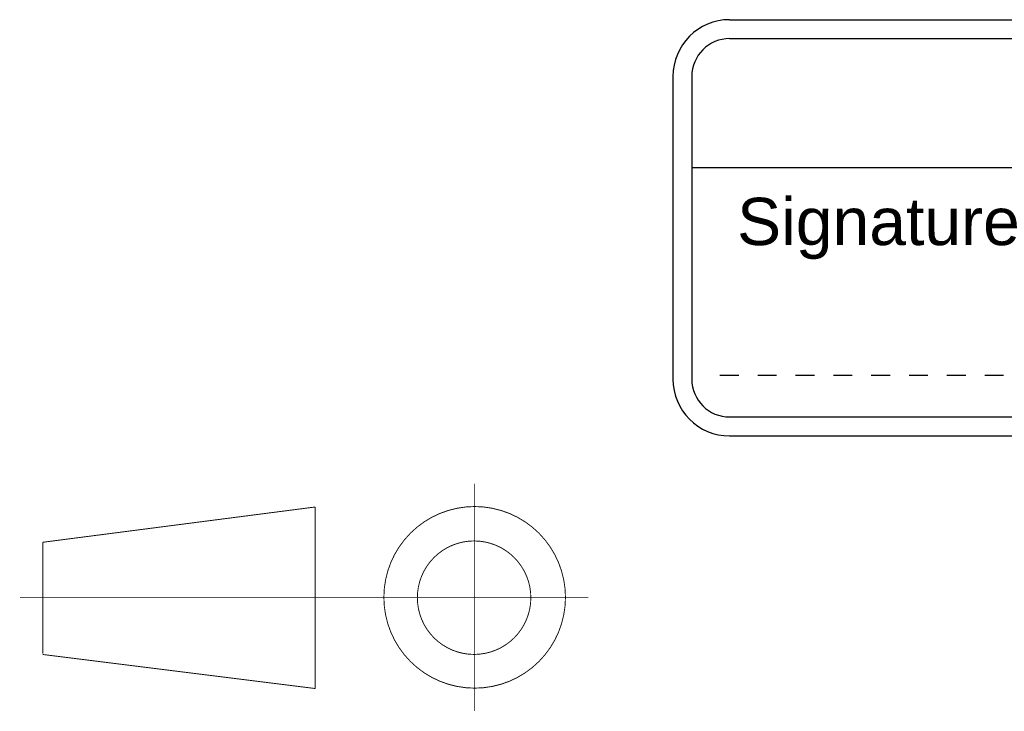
# Model space of a CAD drawing. Header units: millimetres. Extents: x 0 to 420, y 0 to 297.
# Tile 48 of 74: x 310 to 363, y 60 to 97. Entities that reach past the tile are written whole.
import ezdxf

# ---------------------------------------------------------------- set-up
doc = ezdxf.new("R2010")
doc.units = ezdxf.units.MM
doc.header["$LTSCALE"] = 23.1
doc.linetypes.add('CENTER', pattern=[0.6, 0.375, -0.075, 0.075, -0.075])
doc.layers.get('0').update_dxf_attribs({"linetype": 'CONTINUOUS'})
doc.layers.add('DEFAULT_1', color=7, linetype='CENTER')
doc.layers.add('DETAIL', color=7, linetype='CONTINUOUS')
doc.styles.add('TEXTSTYLE_10', font='arial.ttf')

# ---------------------------------------------------------------- blocks, each defined once
blk = doc.blocks.new('VISTA_EUR_BL0', base_point=(325.5, 66.412))
at = {"color": 7, "linetype": 'CONTINUOUS', "const_width": 0.048}
for points in [[(311.674, 69.322), (326.086, 71.188)], [(326.086, 71.188), (326.086, 61.591)], [(311.686, 69.323), (311.686, 63.431)], [(311.674, 63.393), (326.086, 61.591)]]:
    blk.add_lwpolyline(points, dxfattribs=at)
for points in [[(329.714, 66.412, 1), (339.314, 66.412, 1)], [(331.484, 66.394, 1), (337.484, 66.394, 1)]]:
    blk.add_lwpolyline(points, format="xyb", close=True, dxfattribs=at)
at = {"layer": 'DEFAULT_1', "color": 7, "linetype": 'CENTER', "const_width": 0.048}
for points in [[(334.514, 72.412), (334.514, 60.412)], [(310.486, 66.412), (340.514, 66.412)]]:
    blk.add_lwpolyline(points, dxfattribs=at)
blk = doc.blocks.new('APPROVED_BL2', base_point=(377.492, 85.946))
at = {"layer": 'DETAIL', "color": 1, "linetype": 'CONTINUOUS'}
for p, q in [((347.992, 96.946), (406.992, 96.946)), ((347.992, 95.946), (406.992, 95.946)), ((344.992, 93.946), (344.992, 77.946)), ((345.992, 93.946), (345.992, 77.946)), ((345.992, 89.128), (408.992, 89.128)), ((347.477, 78.161), (348.477, 78.161)), ((349.477, 78.161), (350.477, 78.161)), ((351.477, 78.161), (352.477, 78.161)), ((353.477, 78.161), (354.477, 78.161)), ((355.477, 78.161), (356.477, 78.161)), ((357.477, 78.161), (358.477, 78.161)), ((359.477, 78.161), (360.477, 78.161)), ((361.477, 78.161), (362.477, 78.161)), ((347.992, 75.946), (406.992, 75.946)), ((347.992, 74.946), (406.992, 74.946))]:
    blk.add_line(p, q, dxfattribs=at)
for centre, radius, start, end in [((347.992, 93.946), 3, 90, 180), ((347.992, 93.946), 2, 90, 180), ((347.992, 77.946), 3, 180, 270), ((347.992, 77.946), 2, 180, 270)]:
    blk.add_arc(centre, radius, start, end, dxfattribs=at)
at = {"layer": 'DETAIL', "color": 2, "linetype": 'CONTINUOUS', "style": 'TEXTSTYLE_10'}
blk.add_text('Signature', height=2.5, dxfattribs=at).set_placement((348.385, 85.032))

msp = doc.modelspace()

# ---------------------------------------------------------------- block references
at = {"color": 2, "linetype": 'CONTINUOUS'}
msp.add_blockref('VISTA_EUR_BL0', (325.5, 66.41189), dxfattribs=at)
at = {"layer": 'DETAIL', "color": 2, "linetype": 'CONTINUOUS'}
msp.add_blockref('APPROVED_BL2', (377.49237, 85.94587), dxfattribs=at)

doc.saveas('drawing.dxf')
